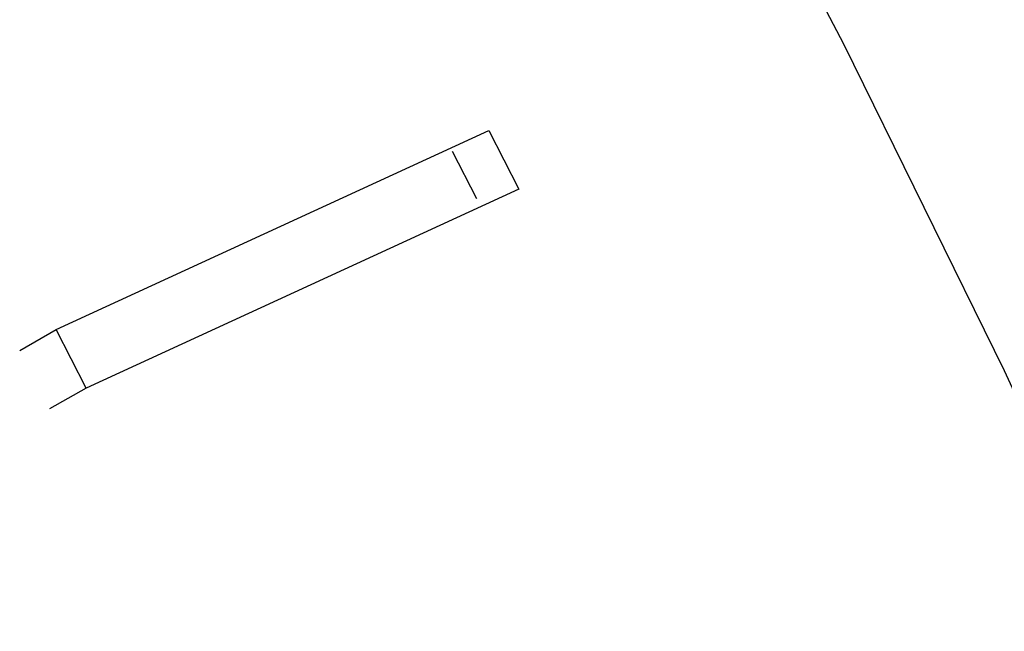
# Model space of a CAD drawing. Header units: millimetres. Extents: x -2637 to -1637, y 678 to 1678.
# Tile 43 of 256: x -2398.94 to -2395.67, y 1066.2 to 1068.22. Entities that reach past the tile are written whole.
import ezdxf

# ---------------------------------------------------------------- set-up
doc = ezdxf.new("R2010")
doc.units = ezdxf.units.MM
doc.layers.add('Make2D$B.SHOW mini', color=7, linetype='Continuous', true_color=0x000000)

msp = doc.modelspace()

# ---------------------------------------------------------------- linework, layer by layer
at = {"layer": 'Make2D$B.SHOW mini', "color": 18, "lineweight": -3, "true_color": 0x000000}
for points in [[(-2391.3624, 1047.5045), (-2391.3316, 1048.4732), (-2391.33, 1049.4523), (-2391.3573, 1050.4397), (-2391.4129, 1051.4332), (-2391.4964, 1052.4308), (-2391.607, 1053.4304), (-2391.7441, 1054.43), (-2391.9068, 1055.4278), (-2392.0941, 1056.4217), (-2392.3052, 1057.41), (-2392.539, 1058.3911), (-2392.8191, 1059.4522), (-2393.1306, 1060.5244), (-2393.474, 1061.6054), (-2393.8495, 1062.6931), (-2394.257, 1063.785), (-2394.6965, 1064.8786), (-2395.1676, 1065.9715), (-2395.67, 1067.0608), (-2396.203, 1068.1439), (-2396.7659, 1069.2179)], [(-2398.8147, 1067.1973), (-2397.3797, 1067.8575)], [(-2397.3797, 1067.8575), (-2397.2805, 1067.6635)], [(-2397.4196, 1067.6305), (-2397.5004, 1067.7884)], [(-2397.2805, 1067.6635), (-2398.7152, 1067.0028)], [(-2398.9354, 1067.1282), (-2398.8147, 1067.1973)], [(-2398.7152, 1067.0028), (-2398.8147, 1067.1973)], [(-2398.7152, 1067.0028), (-2398.8365, 1066.9349)]]:
    msp.add_lwpolyline(points, dxfattribs=at)

doc.saveas('drawing.dxf')
